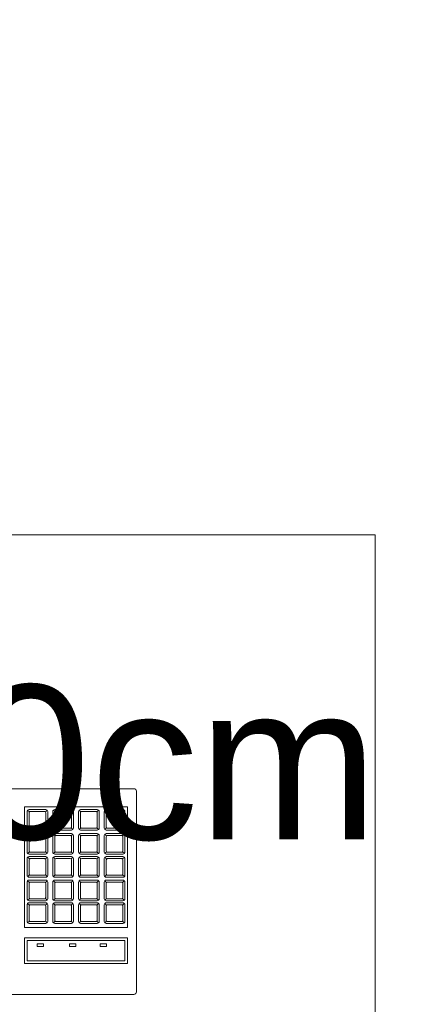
# Model space of a CAD drawing. Header units: millimetres. Extents: x 24385 to 79107, y -56478 to -23676.
# Tile 177 of 256: x 27159 to 27189, y -25907 to -25830. Entities that reach past the tile are written whole.
import ezdxf

# ---------------------------------------------------------------- set-up
doc = ezdxf.new("R2010")
doc.units = ezdxf.units.MM
doc.header["$LTSCALE"] = 2
for name, color, linetype, lineweight in [('0_OPIS', 7, 'Continuous', 13), ('3DPLAN_A_TABELKA POMIESZCZEŃ', 7, 'Continuous', 0), ('Opisy', 7, 'Continuous', 13)]:
    doc.layers.add(name, color=color, linetype=linetype, lineweight=lineweight)
doc.layers.add('3DPLAN_A_KRESKOWANIE 1', color=253, linetype='Continuous')
doc.layers.add('3DPLAN_A_OPIS', color=8, linetype='Continuous')
doc.layers.add('FURNITURE ZD 1 500', color=7, linetype='Continuous', lineweight=13, true_color=0x9fa8a5)
doc.styles.add('ARIAL', font='arial.ttf')

# ---------------------------------------------------------------- blocks, each defined once
blk = doc.blocks.new('kondygnacja -1')
at = {"layer": '3DPLAN_A_KRESKOWANIE 1'}
h = blk.add_hatch(dxfattribs=at)
h.set_pattern_fill('ANSI31', color=256, scale=7.5, style=0)
h.set_pattern_definition([(45, (23044.838, -26883.88), (-16.83798, 16.83798), [])])
h.paths.add_polyline_path([(31677.485, -24430.84), (30214.868, -24430.84), (30214.868, -24470.84), (30429.606, -24470.84), (30429.606, -24477.84), (30447.606, -24477.84), (30447.606, -24818.84), (30476.606, -24818.84), (30476.606, -24470.84), (31012.606, -24470.84), (31012.606, -24478.84), (31079.606, -24478.84), (31079.606, -24470.84), (31638.606, -24470.84), (31638.606, -25036.84), (31079.606, -25036.84), (31079.606, -25028.84), (31012.606, -25028.84), (31012.606, -25036.84), (30611.38, -25036.84), (30611.38, -25072.84), (31023.606, -25072.84), (31034.606, -25082.84), (31034.606, -25330.84), (31023.606, -25340.84), (30831.396, -25340.84, -0.038531), (30832.58, -25356.183), (30832.58, -25371.84), (31079.606, -25371.84), (31079.606, -25072.84), (31638.606, -25072.84), (31638.606, -25943.84), (30832.58, -25943.84), (30832.58, -26009.84), (31677.485, -26009.84)])
h.paths.add_polyline_path([(30682.606, -26009.84), (30832.58, -26009.84), (30832.58, -25943.84), (30760.606, -25943.84), (30760.606, -25454.668), (30735.606, -25464.584), (30735.606, -25943.84), (30682.606, -25943.84)])
h.paths.add_polyline_path([(30679.606, -25371.84), (30735.606, -25371.84), (30735.606, -25464.584), (30760.606, -25454.668), (30760.606, -25371.84), (30832.58, -25371.84), (30832.58, -25356.183, 0.038531), (30831.396, -25340.84), (30679.606, -25340.84)])
h.paths.add_polyline_path([(30355.83, -25371.84), (30425.606, -25371.84), (30425.606, -25379.84), (30463.606, -25379.84), (30463.606, -25424.739), (30471.606, -25424.739), (30471.606, -25395.84), (30533.606, -25395.84), (30533.606, -25371.84), (30576.606, -25371.84), (30576.606, -25341.84), (30472.606, -25341.84), (30472.606, -25326.84), (30427.606, -25326.84), (30427.606, -25341.84), (30355.83, -25341.84)])
h.paths.add_polyline_path([(30456.606, -25936.84), (30425.606, -25936.84), (30425.606, -25945.84), (30380.606, -25945.84), (30380.606, -26009.84), (30512.606, -26009.84), (30512.606, -25943.84), (30466.606, -25943.84), (30466.606, -25712.84), (30456.606, -25712.84)])
h.paths.add_polyline_path([(28888.606, -25941.84), (28888.606, -26009.84), (29013.606, -26009.84), (29013.606, -25941.84)])
h.paths.add_polyline_path([(28591.166, -26009.84), (28591.166, -25944.84), (28547.606, -25944.84), (28547.606, -26009.84)])
h.paths.add_polyline_path([(28624.606, -25870.534), (28654.797, -25870.534), (28654.797, -25924.534), (28624.606, -25924.534), (28624.606, -25944.84), (28591.166, -25944.84), (28591.166, -26009.84), (28713.606, -26009.84), (28713.606, -25941.84), (28672.606, -25941.84), (28672.606, -25932.84), (28657.606, -25932.84), (28657.606, -25716.84), (28624.606, -25716.84)])
h.paths.add_polyline_path([(28372.606, -25944.84), (28328.606, -25944.84), (28328.606, -25907.84), (28282.606, -25907.84), (28282.606, -25944.84), (28248.606, -25944.84), (28248.606, -26009.84), (28372.606, -26009.84)])
h.paths.add_polyline_path([(28092.606, -25563.84), (28054.606, -25563.84), (28054.606, -25383.84), (28067.602, -25383.84), (28067.606, -25375.84), (28340.606, -25375.84), (28340.606, -25341.84), (28070.606, -25341.84), (28070.606, -25332.84), (28030.606, -25332.84), (28030.606, -25395.598), (28048.707, -25395.598), (28048.707, -25449.598), (28030.606, -25449.598), (28030.606, -26009.84), (28073.606, -26009.84), (28073.606, -25944.84), (28054.606, -25944.84), (28054.606, -25668.84), (28092.606, -25668.84)])
h.paths.add_polyline_path([(27949.606, -25495.746), (27949.606, -25507.746), (27983.295, -25507.746), (27983.295, -25521.746), (27949.606, -25521.746), (27949.606, -25531.84), (27999.606, -25531.84), (27999.606, -25934.84), (27982.606, -25934.84), (27982.606, -25942.84), (27947.606, -25942.84), (27947.606, -26009.84), (28026.624, -26009.84), (28026.624, -25449.598), (27999.606, -25449.598), (27999.606, -25463.84), (27949.606, -25463.84), (27949.606, -25481.746), (27983.295, -25481.746), (27983.295, -25495.746)])
h.paths.add_polyline_path([(27982.606, -25361.84), (27952.606, -25361.84), (27952.606, -25332.84), (28026.624, -25332.84), (28026.624, -25395.598), (27999.606, -25395.598), (27999.606, -25377.84), (27982.606, -25377.84)])
h.paths.add_polyline_path([(26818.606, -25892.84), (26781.485, -25892.84), (26781.485, -26009.84), (26894.541, -26009.84), (26894.541, -25942.84), (26830.606, -25942.84), (26830.606, -25930.84), (26818.606, -25930.84)])
h.paths.add_polyline_path([(26894.541, -26009.84), (27115.936, -26009.84), (27115.936, -25942.84), (26894.541, -25942.84)])
h.paths.add_polyline_path([(27115.936, -25942.84), (27115.936, -26009.84), (27466.606, -26009.84), (27466.606, -25942.84), (27427.606, -25942.84), (27427.606, -25933.84), (27384.606, -25933.84), (27384.606, -25942.84)])
h.paths.add_polyline_path([(27641.606, -25942.84), (27641.606, -26009.84), (27802.606, -26009.84), (27802.606, -25942.84)])
h.paths.add_polyline_path([(30621.105, -25040.467), (30688.374, -25040.467), (30688.374, -25072.867), (30621.105, -25072.867)], flags=24)
at = {"layer": 'FURNITURE ZD 1 500', "lineweight": 0}
for p, q in [((27159.313, -25892.829), (27159.313, -25891.52)), ((27159.494, -25891.551), (27159.359, -25891.416)), ((27160.736, -25891.551), (27160.871, -25891.416)), ((27161.313, -25892.829), (27161.313, -25891.52)), ((27161.494, -25891.551), (27161.359, -25891.416)), ((27162.736, -25891.551), (27162.871, -25891.416)), ((27163.313, -25892.829), (27163.313, -25891.52)), ((27163.494, -25891.551), (27163.359, -25891.416)), ((27164.736, -25891.551), (27164.871, -25891.416)), ((27165.313, -25892.829), (27165.313, -25891.52)), ((27165.494, -25891.551), (27165.359, -25891.416)), ((27166.736, -25891.551), (27166.871, -25891.416)), ((27159.494, -25892.792), (27159.359, -25892.928)), ((27160.736, -25892.792), (27160.871, -25892.928)), ((27161.494, -25892.792), (27161.359, -25892.928)), ((27162.736, -25892.792), (27162.871, -25892.928)), ((27163.494, -25892.792), (27163.359, -25892.928)), ((27164.736, -25892.792), (27164.871, -25892.928)), ((27165.494, -25892.792), (27165.359, -25892.928)), ((27166.736, -25892.792), (27166.871, -25892.928)), ((27159.315, -25894.696), (27159.315, -25893.387)), ((27159.497, -25893.418), (27159.361, -25893.282)), ((27160.738, -25893.418), (27160.874, -25893.282)), ((27161.315, -25894.696), (27161.315, -25893.387)), ((27161.497, -25893.418), (27161.361, -25893.282)), ((27162.738, -25893.418), (27162.874, -25893.282)), ((27163.315, -25894.696), (27163.315, -25893.387)), ((27163.497, -25893.418), (27163.361, -25893.282)), ((27164.738, -25893.418), (27164.874, -25893.282)), ((27165.315, -25894.696), (27165.315, -25893.387)), ((27165.497, -25893.418), (27165.361, -25893.282)), ((27166.738, -25893.418), (27166.874, -25893.282)), ((27159.497, -25894.659), (27159.361, -25894.794)), ((27159.497, -25895.213), (27159.361, -25895.078)), ((27160.738, -25894.659), (27160.874, -25894.794)), ((27160.738, -25895.213), (27160.874, -25895.078)), ((27161.497, -25894.659), (27161.361, -25894.794)), ((27161.497, -25895.213), (27161.361, -25895.078)), ((27162.738, -25894.659), (27162.874, -25894.794)), ((27162.738, -25895.213), (27162.874, -25895.078)), ((27163.497, -25894.659), (27163.361, -25894.794)), ((27163.497, -25895.213), (27163.361, -25895.078)), ((27164.738, -25894.659), (27164.874, -25894.794)), ((27164.738, -25895.213), (27164.874, -25895.078)), ((27165.497, -25894.659), (27165.361, -25894.794)), ((27165.497, -25895.213), (27165.361, -25895.078)), ((27166.738, -25894.659), (27166.874, -25894.794)), ((27166.738, -25895.213), (27166.874, -25895.078)), ((27159.315, -25896.491), (27159.315, -25895.182)), ((27161.315, -25896.491), (27161.315, -25895.182)), ((27163.315, -25896.491), (27163.315, -25895.182)), ((27165.315, -25896.491), (27165.315, -25895.182)), ((27159.497, -25896.454), (27159.361, -25896.59)), ((27160.738, -25896.454), (27160.874, -25896.59)), ((27161.497, -25896.454), (27161.361, -25896.59)), ((27162.738, -25896.454), (27162.874, -25896.59)), ((27163.497, -25896.454), (27163.361, -25896.59)), ((27164.738, -25896.454), (27164.874, -25896.59)), ((27165.497, -25896.454), (27165.361, -25896.59)), ((27166.738, -25896.454), (27166.874, -25896.59)), ((27159.494, -25897.041), (27159.359, -25896.905)), ((27160.736, -25897.041), (27160.871, -25896.905)), ((27161.494, -25897.041), (27161.359, -25896.905)), ((27162.736, -25897.041), (27162.871, -25896.905)), ((27163.494, -25897.041), (27163.359, -25896.905)), ((27164.736, -25897.041), (27164.871, -25896.905)), ((27165.494, -25897.041), (27165.359, -25896.905)), ((27166.736, -25897.041), (27166.871, -25896.905)), ((27159.494, -25898.282), (27159.359, -25898.418)), ((27159.494, -25898.806), (27159.359, -25898.671)), ((27160.736, -25898.282), (27160.871, -25898.418)), ((27160.736, -25898.806), (27160.871, -25898.671)), ((27161.494, -25898.282), (27161.359, -25898.418)), ((27161.494, -25898.806), (27161.359, -25898.671)), ((27162.736, -25898.282), (27162.871, -25898.418)), ((27162.736, -25898.806), (27162.871, -25898.671)), ((27163.494, -25898.282), (27163.359, -25898.418)), ((27163.494, -25898.806), (27163.359, -25898.671)), ((27164.736, -25898.282), (27164.871, -25898.418)), ((27164.736, -25898.806), (27164.871, -25898.671)), ((27165.494, -25898.282), (27165.359, -25898.418)), ((27165.494, -25898.806), (27165.359, -25898.671)), ((27166.736, -25898.282), (27166.871, -25898.418)), ((27166.736, -25898.806), (27166.871, -25898.671)), ((27159.494, -25900.047), (27159.359, -25900.183)), ((27160.736, -25900.047), (27160.871, -25900.183)), ((27161.494, -25900.047), (27161.359, -25900.183)), ((27162.736, -25900.047), (27162.871, -25900.183)), ((27163.494, -25900.047), (27163.359, -25900.183)), ((27164.736, -25900.047), (27164.871, -25900.183)), ((27165.494, -25900.047), (27165.359, -25900.183)), ((27166.736, -25900.047), (27166.871, -25900.183))]:
    blk.add_line(p, q, dxfattribs=at)
for points in [[(27045.891, -25940.015), (27186.371, -25940.015), (27186.371, -25870.015), (27045.891, -25870.015)], [(27167.115, -25891.157), (27159.115, -25891.157), (27159.115, -25900.548), (27167.115, -25900.548)], [(27159.115, -25903.348), (27167.115, -25903.348), (27167.115, -25901.348), (27159.115, -25901.348)], [(27159.315, -25903.148), (27166.915, -25903.148), (27166.915, -25901.548), (27159.315, -25901.548)], [(27160.102, -25902.014), (27160.102, -25901.814), (27160.602, -25901.814), (27160.602, -25902.014)], [(27162.604, -25902.014), (27162.604, -25901.814), (27163.104, -25901.814), (27163.104, -25902.014)], [(27164.993, -25902.014), (27164.993, -25901.814), (27165.493, -25901.814), (27165.493, -25902.014)]]:
    blk.add_lwpolyline(points, close=True, dxfattribs=at)
for points in [[(27121.815, -25905.548), (27121.815, -25889.948, -0.414214), (27122.015, -25889.748), (27167.615, -25889.748, -0.414214), (27167.815, -25889.948), (27167.815, -25905.548, -0.414214), (27167.615, -25905.748), (27122.015, -25905.748, -0.414214)], [(27160.915, -25892.822, -0.414214), (27160.765, -25892.972), (27159.465, -25892.972, -0.414214), (27159.315, -25892.822), (27159.315, -25891.522, -0.414214), (27159.465, -25891.372), (27160.765, -25891.372, -0.414214), (27160.915, -25891.522)], [(27160.665, -25892.822), (27159.565, -25892.822, -0.414214), (27159.465, -25892.722), (27159.465, -25891.622, -0.414214), (27159.565, -25891.522), (27160.665, -25891.522, -0.414214), (27160.765, -25891.622), (27160.765, -25892.722, -0.414214)], [(27162.915, -25892.822, -0.414214), (27162.765, -25892.972), (27161.465, -25892.972, -0.414214), (27161.315, -25892.822), (27161.315, -25891.522, -0.414214), (27161.465, -25891.372), (27162.765, -25891.372, -0.414214), (27162.915, -25891.522)], [(27162.665, -25892.822), (27161.565, -25892.822, -0.414214), (27161.465, -25892.722), (27161.465, -25891.622, -0.414214), (27161.565, -25891.522), (27162.665, -25891.522, -0.414214), (27162.765, -25891.622), (27162.765, -25892.722, -0.414214)], [(27164.915, -25892.822, -0.414214), (27164.765, -25892.972), (27163.465, -25892.972, -0.414214), (27163.315, -25892.822), (27163.315, -25891.522, -0.414214), (27163.465, -25891.372), (27164.765, -25891.372, -0.414214), (27164.915, -25891.522)], [(27164.665, -25892.822), (27163.565, -25892.822, -0.414214), (27163.465, -25892.722), (27163.465, -25891.622, -0.414214), (27163.565, -25891.522), (27164.665, -25891.522, -0.414214), (27164.765, -25891.622), (27164.765, -25892.722, -0.414214)], [(27166.915, -25892.822, -0.414214), (27166.765, -25892.972), (27165.465, -25892.972, -0.414214), (27165.315, -25892.822), (27165.315, -25891.522, -0.414214), (27165.465, -25891.372), (27166.765, -25891.372, -0.414214), (27166.915, -25891.522)], [(27166.665, -25892.822), (27165.565, -25892.822, -0.414214), (27165.465, -25892.722), (27165.465, -25891.622, -0.414214), (27165.565, -25891.522), (27166.665, -25891.522, -0.414214), (27166.765, -25891.622), (27166.765, -25892.722, -0.414214)], [(27160.917, -25894.688, -0.414214), (27160.767, -25894.838), (27159.467, -25894.838, -0.414214), (27159.317, -25894.688), (27159.317, -25893.388, -0.414214), (27159.467, -25893.238), (27160.767, -25893.238, -0.414214), (27160.917, -25893.388)], [(27160.667, -25894.688), (27159.567, -25894.688, -0.414214), (27159.467, -25894.588), (27159.467, -25893.488, -0.414214), (27159.567, -25893.388), (27160.667, -25893.388, -0.414214), (27160.767, -25893.488), (27160.767, -25894.588, -0.414214)], [(27162.917, -25894.688, -0.414214), (27162.767, -25894.838), (27161.467, -25894.838, -0.414214), (27161.317, -25894.688), (27161.317, -25893.388, -0.414214), (27161.467, -25893.238), (27162.767, -25893.238, -0.414214), (27162.917, -25893.388)], [(27162.667, -25894.688), (27161.567, -25894.688, -0.414214), (27161.467, -25894.588), (27161.467, -25893.488, -0.414214), (27161.567, -25893.388), (27162.667, -25893.388, -0.414214), (27162.767, -25893.488), (27162.767, -25894.588, -0.414214)], [(27164.917, -25894.688, -0.414214), (27164.767, -25894.838), (27163.467, -25894.838, -0.414214), (27163.317, -25894.688), (27163.317, -25893.388, -0.414214), (27163.467, -25893.238), (27164.767, -25893.238, -0.414214), (27164.917, -25893.388)], [(27164.667, -25894.688), (27163.567, -25894.688, -0.414214), (27163.467, -25894.588), (27163.467, -25893.488, -0.414214), (27163.567, -25893.388), (27164.667, -25893.388, -0.414214), (27164.767, -25893.488), (27164.767, -25894.588, -0.414214)], [(27166.917, -25894.688, -0.414214), (27166.767, -25894.838), (27165.467, -25894.838, -0.414214), (27165.317, -25894.688), (27165.317, -25893.388, -0.414214), (27165.467, -25893.238), (27166.767, -25893.238, -0.414214), (27166.917, -25893.388)], [(27166.667, -25894.688), (27165.567, -25894.688, -0.414214), (27165.467, -25894.588), (27165.467, -25893.488, -0.414214), (27165.567, -25893.388), (27166.667, -25893.388, -0.414214), (27166.767, -25893.488), (27166.767, -25894.588, -0.414214)], [(27160.917, -25896.484, -0.414214), (27160.767, -25896.634), (27159.467, -25896.634, -0.414214), (27159.317, -25896.484), (27159.317, -25895.184, -0.414214), (27159.467, -25895.034), (27160.767, -25895.034, -0.414214), (27160.917, -25895.184)], [(27162.917, -25896.484, -0.414214), (27162.767, -25896.634), (27161.467, -25896.634, -0.414214), (27161.317, -25896.484), (27161.317, -25895.184, -0.414214), (27161.467, -25895.034), (27162.767, -25895.034, -0.414214), (27162.917, -25895.184)], [(27164.917, -25896.484, -0.414214), (27164.767, -25896.634), (27163.467, -25896.634, -0.414214), (27163.317, -25896.484), (27163.317, -25895.184, -0.414214), (27163.467, -25895.034), (27164.767, -25895.034, -0.414214), (27164.917, -25895.184)], [(27166.917, -25896.484, -0.414214), (27166.767, -25896.634), (27165.467, -25896.634, -0.414214), (27165.317, -25896.484), (27165.317, -25895.184, -0.414214), (27165.467, -25895.034), (27166.767, -25895.034, -0.414214), (27166.917, -25895.184)], [(27160.667, -25896.484), (27159.567, -25896.484, -0.414214), (27159.467, -25896.384), (27159.467, -25895.284, -0.414214), (27159.567, -25895.184), (27160.667, -25895.184, -0.414214), (27160.767, -25895.284), (27160.767, -25896.384, -0.414214)], [(27162.667, -25896.484), (27161.567, -25896.484, -0.414214), (27161.467, -25896.384), (27161.467, -25895.284, -0.414214), (27161.567, -25895.184), (27162.667, -25895.184, -0.414214), (27162.767, -25895.284), (27162.767, -25896.384, -0.414214)], [(27164.667, -25896.484), (27163.567, -25896.484, -0.414214), (27163.467, -25896.384), (27163.467, -25895.284, -0.414214), (27163.567, -25895.184), (27164.667, -25895.184, -0.414214), (27164.767, -25895.284), (27164.767, -25896.384, -0.414214)], [(27166.667, -25896.484), (27165.567, -25896.484, -0.414214), (27165.467, -25896.384), (27165.467, -25895.284, -0.414214), (27165.567, -25895.184), (27166.667, -25895.184, -0.414214), (27166.767, -25895.284), (27166.767, -25896.384, -0.414214)], [(27160.915, -25898.311, -0.414214), (27160.765, -25898.461), (27159.465, -25898.461, -0.414214), (27159.315, -25898.311), (27159.315, -25897.011, -0.414214), (27159.465, -25896.861), (27160.765, -25896.861, -0.414214), (27160.915, -25897.011)], [(27160.665, -25898.311), (27159.565, -25898.311, -0.414214), (27159.465, -25898.211), (27159.465, -25897.111, -0.414214), (27159.565, -25897.011), (27160.665, -25897.011, -0.414214), (27160.765, -25897.111), (27160.765, -25898.211, -0.414214)], [(27162.915, -25898.311, -0.414214), (27162.765, -25898.461), (27161.465, -25898.461, -0.414214), (27161.315, -25898.311), (27161.315, -25897.011, -0.414214), (27161.465, -25896.861), (27162.765, -25896.861, -0.414214), (27162.915, -25897.011)], [(27162.665, -25898.311), (27161.565, -25898.311, -0.414214), (27161.465, -25898.211), (27161.465, -25897.111, -0.414214), (27161.565, -25897.011), (27162.665, -25897.011, -0.414214), (27162.765, -25897.111), (27162.765, -25898.211, -0.414214)], [(27164.915, -25898.311, -0.414214), (27164.765, -25898.461), (27163.465, -25898.461, -0.414214), (27163.315, -25898.311), (27163.315, -25897.011, -0.414214), (27163.465, -25896.861), (27164.765, -25896.861, -0.414214), (27164.915, -25897.011)], [(27164.665, -25898.311), (27163.565, -25898.311, -0.414214), (27163.465, -25898.211), (27163.465, -25897.111, -0.414214), (27163.565, -25897.011), (27164.665, -25897.011, -0.414214), (27164.765, -25897.111), (27164.765, -25898.211, -0.414214)], [(27166.915, -25898.311, -0.414214), (27166.765, -25898.461), (27165.465, -25898.461, -0.414214), (27165.315, -25898.311), (27165.315, -25897.011, -0.414214), (27165.465, -25896.861), (27166.765, -25896.861, -0.414214), (27166.915, -25897.011)], [(27166.665, -25898.311), (27165.565, -25898.311, -0.414214), (27165.465, -25898.211), (27165.465, -25897.111, -0.414214), (27165.565, -25897.011), (27166.665, -25897.011, -0.414214), (27166.765, -25897.111), (27166.765, -25898.211, -0.414214)], [(27160.915, -25900.077, -0.414214), (27160.765, -25900.227), (27159.465, -25900.227, -0.414214), (27159.315, -25900.077), (27159.315, -25898.777, -0.414214), (27159.465, -25898.627), (27160.765, -25898.627, -0.414214), (27160.915, -25898.777)], [(27160.665, -25900.077), (27159.565, -25900.077, -0.414214), (27159.465, -25899.977), (27159.465, -25898.877, -0.414214), (27159.565, -25898.777), (27160.665, -25898.777, -0.414214), (27160.765, -25898.877), (27160.765, -25899.977, -0.414214)], [(27162.915, -25900.077, -0.414214), (27162.765, -25900.227), (27161.465, -25900.227, -0.414214), (27161.315, -25900.077), (27161.315, -25898.777, -0.414214), (27161.465, -25898.627), (27162.765, -25898.627, -0.414214), (27162.915, -25898.777)], [(27162.665, -25900.077), (27161.565, -25900.077, -0.414214), (27161.465, -25899.977), (27161.465, -25898.877, -0.414214), (27161.565, -25898.777), (27162.665, -25898.777, -0.414214), (27162.765, -25898.877), (27162.765, -25899.977, -0.414214)], [(27164.915, -25900.077, -0.414214), (27164.765, -25900.227), (27163.465, -25900.227, -0.414214), (27163.315, -25900.077), (27163.315, -25898.777, -0.414214), (27163.465, -25898.627), (27164.765, -25898.627, -0.414214), (27164.915, -25898.777)], [(27164.665, -25900.077), (27163.565, -25900.077, -0.414214), (27163.465, -25899.977), (27163.465, -25898.877, -0.414214), (27163.565, -25898.777), (27164.665, -25898.777, -0.414214), (27164.765, -25898.877), (27164.765, -25899.977, -0.414214)], [(27166.915, -25900.077, -0.414214), (27166.765, -25900.227), (27165.465, -25900.227, -0.414214), (27165.315, -25900.077), (27165.315, -25898.777, -0.414214), (27165.465, -25898.627), (27166.765, -25898.627, -0.414214), (27166.915, -25898.777)], [(27166.665, -25900.077), (27165.565, -25900.077, -0.414214), (27165.465, -25899.977), (27165.465, -25898.877, -0.414214), (27165.565, -25898.777), (27166.665, -25898.777, -0.414214), (27166.765, -25898.877), (27166.765, -25899.977, -0.414214)]]:
    blk.add_lwpolyline(points, format="xyb", close=True, dxfattribs=at)
at = {"layer": '3DPLAN_A_OPIS', "color": 1, "lineweight": 30, "style": 'ARIAL'}
for tag, p in [('PRZESUNIĘCIE_WEJŚCIA', (27655.165, -24535.333)), ('WYŁĄCZONE', (27007.179, -24723.982)), ('Z_OPRACOWANIA', (26996.84, -24746.417)), ('WYŁĄCZONE', (30803.053, -24760.867)), ('Z_OPRACOWANIA', (30792.713, -24783.301)), ('WYŁĄCZONE', (28894.898, -24826.593)), ('Z_OPRACOWANIA', (28884.559, -24849.027)), ('POWIĘKSZENIE_WEJŚCIA', (28313.679, -25144.412)), ('POWIĘKSZENIE_WEJŚCIA', (29600.622, -25191.363)), ('POWIĘKSZENIE_WEJŚCIA', (28011.449, -25235.417)), ('WYŁĄCZONE', (29754.423, -25678.169)), ('Z_OPRACOWANIA', (29744.084, -25700.603)), ('WYJŚCIE_EWAKUACYJNE', (27763.791, -26106.068))]:
    blk.add_attdef(tag, p, '', height=12, dxfattribs=at)
at = {"layer": '3DPLAN_A_OPIS', "color": 0, "lineweight": 30, "style": 'ARIAL'}
for tag, p in [('UGUL_1', (29350.296, -24586.012)), ('UGUL_2', (29622.921, -24586.012)), ('UGUL_3', (29833.15, -24586.012))]:
    blk.add_attdef(tag, p, '', height=12, dxfattribs=at)
at = {"layer": '3DPLAN_A_TABELKA POMIESZCZEŃ', "ltscale": 0.5, "style": 'ARIAL'}
for tag, p in [('KURTYNA', (27861.913, -26064.849)), ('POWIETRZNA', (27861.913, -26084.562))]:
    blk.add_attdef(tag, p, '', height=12, dxfattribs=at)
at = {"layer": 'Opisy', "ltscale": 0.5, "insert": (27057.083, -25881.688), "char_height": 12, "width": 684.99924, "attachment_point": 1, "style": 'ARIAL'}
blk.add_mtext('Biurko 60x140cm', dxfattribs=at)

msp = doc.modelspace()

# ---------------------------------------------------------------- block references
at = {"layer": '0_OPIS'}
msp.add_blockref('kondygnacja -1', (0, 0), dxfattribs=at)

doc.saveas('drawing.dxf')
